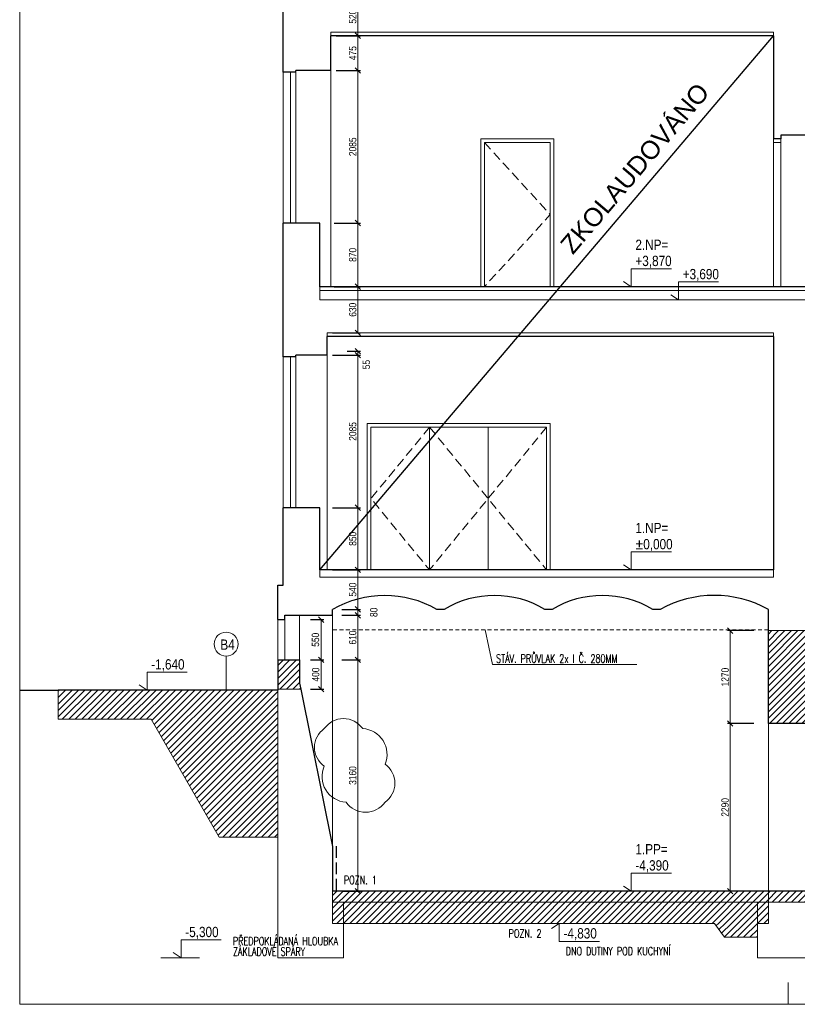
# Model space of a CAD drawing. Header units: millimetres. Extents: x -300958 to -108039, y 30118 to 292543.
# Tile 2 of 256: x -268233 to -257608, y 38432 to 51888. Entities that reach past the tile are written whole.
import ezdxf

# ---------------------------------------------------------------- set-up
doc = ezdxf.new("R2010")
doc.units = ezdxf.units.MM
doc.header["$MEASUREMENT"] = 0
for name, pattern in [('DGN Style 2', [879.857395, 527.914437, -351.942958]), ('DGN Style 3', [888.558256, 634.684469, -253.873788]), ('HIDDEN', [0.375, 0.25, -0.125])]:
    doc.linetypes.add(name, pattern=pattern)
doc.layers.get('0').update_dxf_attribs({"lineweight": 13})
doc.layers.get('Defpoints').update_dxf_attribs({"color": 3, "lineweight": 13})
for name, color, linetype, lineweight in [('BOURÁNÍ', 40, 'Continuous', 13), ('dims', 7, 'Continuous', 9), ('ETAPY', 7, 'Continuous', 0), ('legenda', 7, 'Continuous', 13), ('Materiály', 1, 'Continuous', 13), ('popis', 7, 'Continuous', 9), ('RAMECEK', 7, 'Continuous', 0), ('tenka', 7, 'Continuous', 13), ('výškové kóty', 7, 'Continuous', 13), ('walls', 7, 'Continuous', 13)]:
    doc.layers.add(name, color=color, linetype=linetype, lineweight=lineweight)
doc.styles.add('GENERATED_STYLE_8', font='arial.ttf')
doc.styles.add('STYLE-0', font='ARIALN.TTF')
doc.styles.add('Style-Arial', font='arial.ttf')
doc.dimstyles.new('arch', dxfattribs={"dimscale": 50, "dimtxt": 2.5, "dimasz": 2.5, "dimexe": 1.25, "dimexo": 0.9, "dimtad": 1, "dimdec": 0, "dimtxsty": 'STYLE-0', "dimblk": 'ARCHTICK', "dimcen": 2.5, "dimadec": 0, "dimazin": 0, "dimtfac": 1, "dimtdec": 0, "dimtmove": 2, "dimatfit": 3, "dimldrblk": 'ARCHTICK', "dimfxl": 0, "dimarcsym": 0})

# ---------------------------------------------------------------- blocks, each defined once
blk = doc.blocks.new('_ArchTick')
at = {"color": 0, "linetype": 'ByBlock', "flags": 128}
blk.add_lwpolyline([(-0.5, -0.5), (0.5, 0.5)], dxfattribs=at)
blk = doc.blocks.new('*D749')
at = {"layer": 'Defpoints', "color": 0, "linetype": 'Continuous'}
for p in [(-263832, 52189), (-263983, 51669), (-263613, 51669)]:
    blk.add_point(p, dxfattribs=at)
at = {"layer": 'dims', "color": 0, "linetype": 'Continuous', "lineweight": -2}
for p, q in [((-263757, 52189), (-263575, 52189)), ((-263908, 51669), (-263575, 51669))]:
    blk.add_line(p, q, dxfattribs=at)
at = {"layer": 'dims', "linetype": 'Continuous', "lineweight": 0}
blk.add_line((-263613, 52189), (-263613, 51669), dxfattribs=at)
at = {"layer": 'dims', "linetype": 'Continuous', "lineweight": 0, "xscale": 75, "yscale": 75, "zscale": 75}
for p, rotation in [((-263613, 52189), 90), ((-263613, 51669), 270)]:
    blk.add_blockref('_ArchTick', p, dxfattribs=dict(at, rotation=rotation))
at = {"layer": 'dims', "color": 0, "linetype": 'Continuous', "insert": (-263682, 51929), "char_height": 100, "attachment_point": 5, "rotation": 90, "style": 'STYLE-0'}
blk.add_mtext('520', dxfattribs=at)
blk = doc.blocks.new('*D750')
at = {"layer": 'Defpoints', "color": 0, "linetype": 'Continuous'}
for p in [(-263832, 51669), (-263983, 51194), (-263613, 51194)]:
    blk.add_point(p, dxfattribs=at)
at = {"layer": 'dims', "color": 0, "linetype": 'Continuous', "lineweight": -2}
for p, q in [((-263757, 51669), (-263575, 51669)), ((-263908, 51194), (-263575, 51194))]:
    blk.add_line(p, q, dxfattribs=at)
at = {"layer": 'dims', "linetype": 'Continuous', "lineweight": 0}
blk.add_line((-263613, 51669), (-263613, 51194), dxfattribs=at)
at = {"layer": 'dims', "linetype": 'Continuous', "lineweight": 0, "xscale": 75, "yscale": 75, "zscale": 75}
for p, rotation in [((-263613, 51669), 90), ((-263613, 51194), 270)]:
    blk.add_blockref('_ArchTick', p, dxfattribs=dict(at, rotation=rotation))
at = {"layer": 'dims', "color": 0, "linetype": 'Continuous', "insert": (-263682, 51431), "char_height": 100, "attachment_point": 5, "rotation": 90, "style": 'STYLE-0'}
blk.add_mtext('475', dxfattribs=at)
blk = doc.blocks.new('*D751')
at = {"layer": 'Defpoints', "color": 0, "linetype": 'Continuous'}
for p in [(-263832, 51194), (-264010, 49109), (-263613, 49109)]:
    blk.add_point(p, dxfattribs=at)
at = {"layer": 'dims', "color": 0, "linetype": 'Continuous', "lineweight": -2}
for p, q in [((-263757, 51194), (-263575, 51194)), ((-263935, 49109), (-263575, 49109))]:
    blk.add_line(p, q, dxfattribs=at)
at = {"layer": 'dims', "linetype": 'Continuous', "lineweight": 0}
blk.add_line((-263613, 51194), (-263613, 49109), dxfattribs=at)
at = {"layer": 'dims', "linetype": 'Continuous', "lineweight": 0, "xscale": 75, "yscale": 75, "zscale": 75}
for p, rotation in [((-263613, 51194), 90), ((-263613, 49109), 270)]:
    blk.add_blockref('_ArchTick', p, dxfattribs=dict(at, rotation=rotation))
at = {"layer": 'dims', "color": 0, "linetype": 'Continuous', "insert": (-263682, 50151), "char_height": 100, "attachment_point": 5, "rotation": 90, "style": 'STYLE-0'}
blk.add_mtext('2085', dxfattribs=at)
blk = doc.blocks.new('*D752')
at = {"layer": 'Defpoints', "color": 0, "linetype": 'Continuous'}
for p in [(-263832, 49109), (-264010, 48239), (-263613, 48239)]:
    blk.add_point(p, dxfattribs=at)
at = {"layer": 'dims', "color": 0, "linetype": 'Continuous', "lineweight": -2}
for p, q in [((-263757, 49109), (-263575, 49109)), ((-263935, 48239), (-263575, 48239))]:
    blk.add_line(p, q, dxfattribs=at)
at = {"layer": 'dims', "linetype": 'Continuous', "lineweight": 0}
blk.add_line((-263613, 49109), (-263613, 48239), dxfattribs=at)
at = {"layer": 'dims', "linetype": 'Continuous', "lineweight": 0, "xscale": 75, "yscale": 75, "zscale": 75}
for p, rotation in [((-263613, 49109), 90), ((-263613, 48239), 270)]:
    blk.add_blockref('_ArchTick', p, dxfattribs=dict(at, rotation=rotation))
at = {"layer": 'dims', "color": 0, "linetype": 'Continuous', "insert": (-263682, 48674), "char_height": 100, "attachment_point": 5, "rotation": 90, "style": 'STYLE-0'}
blk.add_mtext('870', dxfattribs=at)
blk = doc.blocks.new('*D753')
at = {"layer": 'Defpoints', "color": 0, "linetype": 'Continuous'}
for p in [(-263832, 48239), (-264033, 47609), (-263613, 47609)]:
    blk.add_point(p, dxfattribs=at)
at = {"layer": 'dims', "color": 0, "linetype": 'Continuous', "lineweight": -2}
for p, q in [((-263757, 48239), (-263575, 48239)), ((-263958, 47609), (-263575, 47609))]:
    blk.add_line(p, q, dxfattribs=at)
at = {"layer": 'dims', "linetype": 'Continuous', "lineweight": 0}
blk.add_line((-263613, 48239), (-263613, 47609), dxfattribs=at)
at = {"layer": 'dims', "linetype": 'Continuous', "lineweight": 0, "xscale": 75, "yscale": 75, "zscale": 75}
for p, rotation in [((-263613, 48239), 90), ((-263613, 47609), 270)]:
    blk.add_blockref('_ArchTick', p, dxfattribs=dict(at, rotation=rotation))
at = {"layer": 'dims', "color": 0, "linetype": 'Continuous', "insert": (-263682, 47924), "char_height": 100, "attachment_point": 5, "rotation": 90, "style": 'STYLE-0'}
blk.add_mtext('630', dxfattribs=at)
blk = doc.blocks.new('*D762')
at = {"layer": 'Defpoints', "color": 0, "linetype": 'Continuous'}
for p in [(-264033, 47304), (-263832, 47359), (-263613, 47304)]:
    blk.add_point(p, dxfattribs=at)
at = {"layer": 'dims', "color": 0, "linetype": 'Continuous', "lineweight": -2}
for p, q in [((-263958, 47304), (-263575, 47304)), ((-263757, 47359), (-263575, 47359))]:
    blk.add_line(p, q, dxfattribs=at)
at = {"layer": 'dims', "linetype": 'Continuous', "lineweight": 0}
blk.add_line((-263613, 47359), (-263613, 47304), dxfattribs=at)
at = {"layer": 'dims', "linetype": 'Continuous', "lineweight": 0, "xscale": 75, "yscale": 75, "zscale": 75}
for p, rotation in [((-263613, 47359), 90), ((-263613, 47304), 270)]:
    blk.add_blockref('_ArchTick', p, dxfattribs=dict(at, rotation=rotation))
at = {"layer": 'dims', "color": 0, "linetype": 'Continuous', "insert": (-263496, 47175), "char_height": 100, "attachment_point": 5, "rotation": 90, "style": 'STYLE-0'}
blk.add_mtext('55', dxfattribs=at)
blk = doc.blocks.new('*D763')
at = {"layer": 'Defpoints', "color": 0, "linetype": 'Continuous'}
for p in [(-263832, 47304), (-264033, 45219), (-263613, 45219)]:
    blk.add_point(p, dxfattribs=at)
at = {"layer": 'dims', "color": 0, "linetype": 'Continuous', "lineweight": -2}
for p, q in [((-263757, 47304), (-263575, 47304)), ((-263958, 45219), (-263575, 45219))]:
    blk.add_line(p, q, dxfattribs=at)
at = {"layer": 'dims', "linetype": 'Continuous', "lineweight": 0}
blk.add_line((-263613, 47304), (-263613, 45219), dxfattribs=at)
at = {"layer": 'dims', "linetype": 'Continuous', "lineweight": 0, "xscale": 75, "yscale": 75, "zscale": 75}
for p, rotation in [((-263613, 47304), 90), ((-263613, 45219), 270)]:
    blk.add_blockref('_ArchTick', p, dxfattribs=dict(at, rotation=rotation))
at = {"layer": 'dims', "color": 0, "linetype": 'Continuous', "insert": (-263682, 46261), "char_height": 100, "attachment_point": 5, "rotation": 90, "style": 'STYLE-0'}
blk.add_mtext('2085', dxfattribs=at)
blk = doc.blocks.new('*D764')
at = {"layer": 'Defpoints', "color": 0, "linetype": 'Continuous'}
for p in [(-263832, 45219), (-264033, 44369), (-263613, 44369)]:
    blk.add_point(p, dxfattribs=at)
at = {"layer": 'dims', "color": 0, "linetype": 'Continuous', "lineweight": -2}
for p, q in [((-263757, 45219), (-263575, 45219)), ((-263958, 44369), (-263575, 44369))]:
    blk.add_line(p, q, dxfattribs=at)
at = {"layer": 'dims', "linetype": 'Continuous', "lineweight": 0}
blk.add_line((-263613, 45219), (-263613, 44369), dxfattribs=at)
at = {"layer": 'dims', "linetype": 'Continuous', "lineweight": 0, "xscale": 75, "yscale": 75, "zscale": 75}
for p, rotation in [((-263613, 45219), 90), ((-263613, 44369), 270)]:
    blk.add_blockref('_ArchTick', p, dxfattribs=dict(at, rotation=rotation))
at = {"layer": 'dims', "color": 0, "linetype": 'Continuous', "insert": (-263682, 44794), "char_height": 100, "attachment_point": 5, "rotation": 90, "style": 'STYLE-0'}
blk.add_mtext('850', dxfattribs=at)
blk = doc.blocks.new('*D765')
at = {"layer": 'Defpoints', "color": 0, "linetype": 'Continuous'}
for p in [(-263832, 44369), (-263908, 43829), (-263613, 43829)]:
    blk.add_point(p, dxfattribs=at)
at = {"layer": 'dims', "color": 0, "linetype": 'Continuous', "lineweight": -2}
for p, q in [((-263757, 44369), (-263575, 44369)), ((-263833, 43829), (-263575, 43829))]:
    blk.add_line(p, q, dxfattribs=at)
at = {"layer": 'dims', "linetype": 'Continuous', "lineweight": 0}
blk.add_line((-263613, 44369), (-263613, 43829), dxfattribs=at)
at = {"layer": 'dims', "linetype": 'Continuous', "lineweight": 0, "xscale": 75, "yscale": 75, "zscale": 75}
for p, rotation in [((-263613, 44369), 90), ((-263613, 43829), 270)]:
    blk.add_blockref('_ArchTick', p, dxfattribs=dict(at, rotation=rotation))
at = {"layer": 'dims', "color": 0, "linetype": 'Continuous', "insert": (-263682, 44099), "char_height": 100, "attachment_point": 5, "rotation": 90, "style": 'STYLE-0'}
blk.add_mtext('540', dxfattribs=at)
blk = doc.blocks.new('*D766')
at = {"layer": 'Defpoints', "color": 0, "linetype": 'Continuous'}
for p in [(-263908, 43749), (-263832, 43829), (-263613, 43749)]:
    blk.add_point(p, dxfattribs=at)
at = {"layer": 'dims', "color": 0, "linetype": 'Continuous', "lineweight": -2}
for p, q in [((-263833, 43749), (-263575, 43749)), ((-263757, 43829), (-263575, 43829))]:
    blk.add_line(p, q, dxfattribs=at)
at = {"layer": 'dims', "linetype": 'Continuous', "lineweight": 0}
blk.add_line((-263613, 43829), (-263613, 43749), dxfattribs=at)
at = {"layer": 'dims', "linetype": 'Continuous', "lineweight": 0, "xscale": 75, "yscale": 75, "zscale": 75}
for p, rotation in [((-263613, 43829), 90), ((-263613, 43749), 270)]:
    blk.add_blockref('_ArchTick', p, dxfattribs=dict(at, rotation=rotation))
at = {"layer": 'dims', "color": 0, "linetype": 'Continuous', "insert": (-263394, 43789), "char_height": 100, "attachment_point": 5, "rotation": 90, "style": 'STYLE-0'}
blk.add_mtext('80', dxfattribs=at)
blk = doc.blocks.new('*D767')
at = {"layer": 'Defpoints', "color": 0, "linetype": 'Continuous'}
for p in [(-263832, 43749), (-263908, 43139), (-263613, 43139)]:
    blk.add_point(p, dxfattribs=at)
at = {"layer": 'dims', "color": 0, "linetype": 'Continuous', "lineweight": -2}
for p, q in [((-263757, 43749), (-263575, 43749)), ((-263833, 43139), (-263575, 43139))]:
    blk.add_line(p, q, dxfattribs=at)
at = {"layer": 'dims', "linetype": 'Continuous', "lineweight": 0}
blk.add_line((-263613, 43749), (-263613, 43139), dxfattribs=at)
at = {"layer": 'dims', "linetype": 'Continuous', "lineweight": 0, "xscale": 75, "yscale": 75, "zscale": 75}
for p, rotation in [((-263613, 43749), 90), ((-263613, 43139), 270)]:
    blk.add_blockref('_ArchTick', p, dxfattribs=dict(at, rotation=rotation))
at = {"layer": 'dims', "color": 0, "linetype": 'Continuous', "insert": (-263682, 43444), "char_height": 100, "attachment_point": 5, "rotation": 90, "style": 'STYLE-0'}
blk.add_mtext('610', dxfattribs=at)
blk = doc.blocks.new('*D768')
at = {"layer": 'Defpoints', "color": 0, "linetype": 'Continuous'}
for p in [(-263832, 43139), (-263908, 39979), (-263613, 39979)]:
    blk.add_point(p, dxfattribs=at)
at = {"layer": 'dims', "color": 0, "linetype": 'Continuous', "lineweight": -2}
for p, q in [((-263757, 43139), (-263575, 43139)), ((-263833, 39979), (-263575, 39979))]:
    blk.add_line(p, q, dxfattribs=at)
at = {"layer": 'dims', "linetype": 'Continuous', "lineweight": 0}
blk.add_line((-263613, 43139), (-263613, 39979), dxfattribs=at)
at = {"layer": 'dims', "linetype": 'Continuous', "lineweight": 0, "xscale": 75, "yscale": 75, "zscale": 75}
for p, rotation in [((-263613, 43139), 90), ((-263613, 39979), 270)]:
    blk.add_blockref('_ArchTick', p, dxfattribs=dict(at, rotation=rotation))
at = {"layer": 'dims', "color": 0, "linetype": 'Continuous', "insert": (-263682, 41559), "char_height": 100, "attachment_point": 5, "rotation": 90, "style": 'STYLE-0'}
blk.add_mtext('3160', dxfattribs=at)
blk = doc.blocks.new('*D797')
at = {"layer": 'Defpoints', "color": 0, "linetype": 'Continuous'}
for p in [(-258127, 42269), (-258524, 39979), (-258127, 39979)]:
    blk.add_point(p, dxfattribs=at)
at = {"layer": 'dims', "color": 0, "linetype": 'Continuous', "lineweight": -2}
for p, q in [((-258202, 42269), (-258561, 42269)), ((-258202, 39979), (-258561, 39979))]:
    blk.add_line(p, q, dxfattribs=at)
at = {"layer": 'dims', "linetype": 'Continuous', "lineweight": 0}
blk.add_line((-258524, 42269), (-258524, 39979), dxfattribs=at)
at = {"layer": 'dims', "linetype": 'Continuous', "lineweight": 0, "xscale": 75, "yscale": 75, "zscale": 75}
for p, rotation in [((-258524, 42269), 90), ((-258524, 39979), 270)]:
    blk.add_blockref('_ArchTick', p, dxfattribs=dict(at, rotation=rotation))
at = {"layer": 'dims', "color": 0, "linetype": 'Continuous', "insert": (-258594, 41124), "char_height": 100, "attachment_point": 5, "rotation": 90, "style": 'STYLE-0'}
blk.add_mtext('2290', dxfattribs=at)
blk = doc.blocks.new('*D809')
at = {"layer": 'Defpoints', "color": 0, "linetype": 'Continuous'}
for p in [(-264332, 43139), (-264333, 42739), (-264113, 42739)]:
    blk.add_point(p, dxfattribs=at)
at = {"layer": 'dims', "color": 0, "linetype": 'Continuous', "lineweight": -2}
for p, q in [((-264257, 43139), (-264075, 43139)), ((-264258, 42739), (-264075, 42739))]:
    blk.add_line(p, q, dxfattribs=at)
at = {"layer": 'dims', "linetype": 'Continuous', "lineweight": 0}
blk.add_line((-264113, 43139), (-264113, 42739), dxfattribs=at)
at = {"layer": 'dims', "linetype": 'Continuous', "lineweight": 0, "xscale": 75, "yscale": 75, "zscale": 75}
for p, rotation in [((-264113, 43139), 90), ((-264113, 42739), 270)]:
    blk.add_blockref('_ArchTick', p, dxfattribs=dict(at, rotation=rotation))
at = {"layer": 'dims', "color": 0, "linetype": 'Continuous', "insert": (-264188, 42939), "char_height": 100, "attachment_point": 5, "rotation": 90, "style": 'STYLE-0'}
blk.add_mtext('400', dxfattribs=at)
blk = doc.blocks.new('*D810')
at = {"layer": 'Defpoints', "color": 0, "linetype": 'Continuous'}
for p in [(-264332, 43689), (-264333, 43139), (-264113, 43139)]:
    blk.add_point(p, dxfattribs=at)
at = {"layer": 'dims', "color": 0, "linetype": 'Continuous', "lineweight": -2}
for p, q in [((-264257, 43689), (-264075, 43689)), ((-264258, 43139), (-264075, 43139))]:
    blk.add_line(p, q, dxfattribs=at)
at = {"layer": 'dims', "linetype": 'Continuous', "lineweight": 0}
blk.add_line((-264113, 43689), (-264113, 43139), dxfattribs=at)
at = {"layer": 'dims', "linetype": 'Continuous', "lineweight": 0, "xscale": 75, "yscale": 75, "zscale": 75}
for p, rotation in [((-264113, 43689), 90), ((-264113, 43139), 270)]:
    blk.add_blockref('_ArchTick', p, dxfattribs=dict(at, rotation=rotation))
at = {"layer": 'dims', "color": 0, "linetype": 'Continuous', "insert": (-264191, 43414), "char_height": 100, "attachment_point": 5, "rotation": 90, "style": 'STYLE-0'}
blk.add_mtext('550', dxfattribs=at)
blk = doc.blocks.new('*D891')
at = {"layer": 'Defpoints', "color": 0, "linetype": 'Continuous'}
for p in [(-258127, 43539), (-258524, 42269), (-258127, 42269)]:
    blk.add_point(p, dxfattribs=at)
at = {"layer": 'dims', "color": 0, "linetype": 'Continuous', "lineweight": -2}
for p, q in [((-258202, 43539), (-258561, 43539)), ((-258202, 42269), (-258561, 42269))]:
    blk.add_line(p, q, dxfattribs=at)
at = {"layer": 'dims', "linetype": 'Continuous', "lineweight": 0}
blk.add_line((-258524, 43539), (-258524, 42269), dxfattribs=at)
at = {"layer": 'dims', "linetype": 'Continuous', "lineweight": 0, "xscale": 75, "yscale": 75, "zscale": 75}
for p, rotation in [((-258524, 43539), 90), ((-258524, 42269), 270)]:
    blk.add_blockref('_ArchTick', p, dxfattribs=dict(at, rotation=rotation))
at = {"layer": 'dims', "color": 0, "linetype": 'Continuous', "insert": (-258594, 42904), "char_height": 100, "attachment_point": 5, "rotation": 90, "style": 'STYLE-0'}
blk.add_mtext('1270', dxfattribs=at)

msp = doc.modelspace()

# ---------------------------------------------------------------- hatches: boundary and pattern name
at = {"layer": 'BOURÁNÍ', "linetype": 'Continuous'}
h = msp.add_hatch(dxfattribs=at)
h.set_pattern_fill('ANSI31', color=256, scale=500, style=0)
h.paths.add_polyline_path([(-257372.6, 43538.8), (-258002.6, 43538.8), (-258002.6, 42268.8), (-257462.6, 42268.8), (-257462.6, 42028.8), (-257372.6, 42028.8)])
h = msp.add_hatch(dxfattribs=at)
h.set_pattern_fill('ANSI31', color=256, scale=500, style=0)
h.paths.add_polyline_path([(-264407.6, 43138.8), (-264707.6, 43138.8), (-264707.6, 42738.8), (-264391.4, 42738.8), (-264407.6, 42818.8)])
h = msp.add_hatch(dxfattribs=at)
h.set_pattern_fill('ANSI31', color=256, scale=500, style=0)
h.paths.add_polyline_path([(-265507.6, 40718.8), (-264707.6, 40718.8), (-264707.6, 42725.8), (-267707.6, 42725.8), (-267707.6, 42327.5), (-266436.4, 42327.5)])
h = msp.add_hatch(dxfattribs=at)
h.set_pattern_fill('ANSI31', color=256, scale=500, style=0)
h.paths.add_polyline_path([(-250882.6, 40648.8), (-250882.6, 40798.8), (-251632.6, 40798.8), (-255162.6, 40798.8), (-255162.6, 40640.8), (-255462.6, 40640.8), (-255462.6, 40518.8), (-255462.6, 40482.8), (-255762.6, 40482.8), (-255762.6, 40324.8), (-256062.6, 40324.8), (-256062.6, 40198.8), (-256062.6, 40166.8), (-256362.6, 40166.8), (-256362.6, 40008.8), (-257372.6, 40008.8), (-257372.6, 39828.8), (-257222.6, 39828.8), (-257222.6, 39348.8), (-255012.6, 39348.8), (-254512.6, 39848.8), (-254512.6, 40648.8)])
h.paths.add_polyline_path([(-258002.6, 39978.8), (-258002.6, 39828.8), (-257372.6, 39828.8), (-257372.6, 40008.8), (-257462.6, 40008.8), (-257462.6, 39978.8)])
h.paths.add_polyline_path([(-258152.6, 39348.8), (-258152.6, 39538.8), (-258736.8, 39538.8), (-258602.6, 39348.8)])
h = msp.add_hatch(dxfattribs=at)
h.set_pattern_fill('ANSI31', color=256, scale=500, style=0)
h.paths.add_polyline_path([(-258002.6, 39828.8), (-258002.6, 39978.8), (-263957.6, 39978.8), (-263957.6, 39828.8)])
h.paths.add_polyline_path([(-258152.6, 39538.8), (-258002.6, 39538.8), (-258002.6, 39828.8), (-258152.6, 39828.8)])
h.paths.add_polyline_path([(-258152.6, 39538.8), (-258152.6, 39828.8), (-263807.6, 39828.8), (-263807.6, 39538.8)])
h.paths.add_polyline_path([(-263807.6, 39828.8), (-263957.6, 39828.8), (-263957.6, 39538.8), (-263807.6, 39538.8)])

# ---------------------------------------------------------------- linework, layer by layer
for p, q in [((-264532.6, 51168.8), (-264532.6, 49108.8)), ((-264457.6, 51168.8), (-264457.6, 49108.8)), ((-264532.6, 47278.8), (-264532.6, 45218.8)), ((-264457.6, 47278.8), (-264457.6, 45218.8)), ((-264707.6, 43688.8), (-264707.6, 43138.8)), ((-264607.6, 43688.8), (-264607.6, 43138.8))]:
    msp.add_line(p, q, dxfattribs=at)
at = {"layer": 'BOURÁNÍ', "linetype": 'Continuous', "lineweight": 30}
for p, q in [((-258002.6, 42268.8), (-258002.6, 43538.8)), ((-264707.6, 43138.8), (-264707.6, 42725.8)), ((-264707.6, 43138.8), (-264407.6, 43138.8)), ((-264407.6, 43138.8), (-264407.6, 42988.8)), ((-264407.6, 43138.8), (-264407.6, 42818.8)), ((-264407.6, 42818.8), (-264391.4, 42738.8)), ((-264707.6, 42725.8), (-267707.6, 42725.8)), ((-257462.6, 42268.8), (-258002.6, 42268.8))]:
    msp.add_line(p, q, dxfattribs=at)
at = {"layer": 'BOURÁNÍ', "linetype": 'DGN Style 3', "lineweight": 30, "ltscale": 0.25}
msp.add_line((-263907.6, 40591.3), (-263907.6, 39978.8), dxfattribs=at)
at = {"layer": 'ETAPY', "linetype": 'Continuous', "lineweight": 30}
msp.add_line((-264132.6, 44368.8), (-257932.6, 51668.8), dxfattribs=at)
at = {"layer": 'legenda', "linetype": 'Continuous', "lineweight": 0}
msp.add_line((-265411.8, 43191.4), (-265411.8, 42725.8), dxfattribs=at)
msp.add_circle((-265411.8, 43355.2), 163.8, dxfattribs=at)
at = {"layer": 'Materiály', "linetype": 'Continuous', "lineweight": 0}
for p, q in [((-257932.6, 51718.8), (-263982.6, 51718.8)), ((-263982.6, 51718.8), (-263982.6, 51668.8))]:
    msp.add_line(p, q, dxfattribs=at)
at = {"layer": 'popis', "flags": 128}
msp.add_lwpolyline([(-259800.9, 43076.7), (-261770.9, 43076.7), (-261872.2, 43548.8), (-261872.2, 43548.8)], dxfattribs=at)
at = {"layer": 'RAMECEK', "linetype": 'Continuous', "lineweight": 0}
msp.add_line((-257732.6, 38432.5), (-257732.6, 38732.5), dxfattribs=at)
at = {"layer": 'RAMECEK', "linetype": 'Continuous', "lineweight": 0, "flags": 128}
msp.add_lwpolyline([(-268232.6, 38432.5), (-236732.6, 38432.5), (-236732.6, 63182.5), (-268232.6, 63182.5)], close=True, dxfattribs=at)
at = {"layer": 'tenka', "linetype": 'Continuous'}
for p, q in [((-257932.6, 51718.8), (-263982.6, 51718.8)), ((-263982.6, 51718.8), (-263982.6, 51668.8)), ((-257932.6, 51668.8), (-257932.6, 51718.8)), ((-264632.6, 51168.8), (-264632.6, 49108.8)), ((-263982.6, 51193.8), (-263982.6, 48238.8)), ((-261932.6, 50258.8), (-260932.6, 50258.8)), ((-261932.6, 50258.8), (-261932.6, 48238.8)), ((-261882.6, 50208.8), (-260982.6, 50208.8)), ((-261882.6, 50208.8), (-261882.6, 48238.8)), ((-260982.6, 50208.8), (-260982.6, 48238.8)), ((-260932.6, 50258.8), (-260932.6, 48238.8)), ((-257932.6, 50258.8), (-257932.6, 48238.8)), ((-257832.6, 50258.8), (-257832.6, 48238.8)), ((-257932.6, 47608.8), (-264032.6, 47608.8)), ((-264032.6, 47558.8), (-264032.6, 47608.8)), ((-257932.6, 47558.8), (-257932.6, 47608.8)), ((-264632.6, 47278.8), (-264632.6, 45218.8)), ((-264032.6, 47303.8), (-264032.6, 44368.8)), ((-263482.6, 46368.8), (-263482.6, 44368.8)), ((-260982.6, 46368.8), (-263482.6, 46368.8)), ((-261032.6, 46318.8), (-263432.6, 46318.8)), ((-263432.6, 46318.8), (-263432.6, 44368.8)), ((-262632.6, 46318.8), (-262632.6, 44368.8)), ((-261832.6, 46318.8), (-261832.6, 44368.8)), ((-261032.6, 46318.8), (-261032.6, 44368.8)), ((-260982.6, 46368.8), (-260982.6, 44368.8)), ((-257932.6, 44368.8), (-257932.6, 44268.8)), ((-264407.6, 43138.8), (-264407.6, 43748.8)), ((-263957.6, 40588.8), (-263957.6, 43748.8)), ((-257372.6, 43538.8), (-258002.6, 43538.8)), ((-267707.6, 42327.5), (-267707.6, 42725.8)), ((-264707.6, 42738.8), (-264391.4, 42738.8)), ((-264707.6, 42725.8), (-264707.6, 39068.8)), ((-266436.4, 42327.5), (-267707.6, 42327.5)), ((-265507.6, 40718.8), (-266436.4, 42327.5)), ((-258002.6, 39978.8), (-258002.6, 42268.8)), ((-264707.6, 40718.8), (-265507.6, 40718.8)), ((-263957.6, 39978.8), (-263957.6, 39828.8)), ((-263957.6, 39978.8), (-263957.6, 39538.8)), ((-258002.6, 39978.8), (-258002.6, 39828.8)), ((-258002.6, 39978.8), (-258002.6, 39538.8)), ((-257222.6, 39828.8), (-263957.6, 39828.8)), ((-263807.6, 39828.8), (-263807.6, 39068.8)), ((-258152.6, 39828.8), (-258152.6, 39068.8)), ((-258736.8, 39538.8), (-263957.6, 39538.8)), ((-258602.6, 39348.8), (-258736.8, 39538.8)), ((-258002.6, 39538.8), (-258152.6, 39538.8)), ((-258602.6, 39348.8), (-258152.6, 39348.8)), ((-263807.6, 39068.8), (-264707.6, 39068.8)), ((-257222.6, 39068.8), (-258152.6, 39068.8))]:
    msp.add_line(p, q, dxfattribs=at)
at = {"layer": 'tenka', "linetype": 'Continuous', "lineweight": 0}
for p, q in [((-257832.6, 50208.8), (-257932.6, 50208.8)), ((-264132.6, 48238.8), (-264132.6, 48058.8)), ((-250582.6, 48188.8), (-264132.6, 48188.8)), ((-250582.6, 48058.8), (-264132.6, 48058.8)), ((-264132.6, 44368.8), (-264132.6, 44268.8)), ((-257932.6, 44268.8), (-264132.6, 44268.8))]:
    msp.add_line(p, q, dxfattribs=at)
at = {"layer": 'tenka', "linetype": 'DGN Style 2', "ltscale": 0.1}
msp.add_line((-258002.6, 43548.8), (-263957.6, 43548.8), dxfattribs=at)
at = {"layer": 'tenka', "linetype": 'HIDDEN', "ltscale": 500, "flags": 128}
for points in [[(-261882.6, 50208.8), (-260982.6, 49223.8), (-261882.6, 48238.8)], [(-262632.6, 46318.8), (-263432.6, 45343.8), (-262632.6, 44368.8)], [(-262632.6, 46318.8), (-261832.6, 45343.8), (-262632.6, 44368.8)], [(-261032.6, 46318.8), (-261832.6, 45343.8), (-261032.6, 44368.8)]]:
    msp.add_lwpolyline(points, dxfattribs=at)
at = {"layer": 'tenka', "linetype": 'Continuous', "flags": 128}
msp.add_lwpolyline([(-263772.8, 41194.6, 0.5205671), (-263240.7, 41194.6, 0.5205671), (-263240.7, 41713.3, 0.5205671), (-263545.7, 42199.5, 0.5205671), (-264071.3, 42199.5, 0.5205671), (-264071.3, 41687.4, 0.5205671)], format="xyb", close=True, dxfattribs=at)
at = {"layer": 'výškové kóty', "linetype": 'DGN Style 2', "lineweight": 0}
msp.add_line((-266301.9, 39068.8), (-265753.2, 39068.8), dxfattribs=at)
at = {"layer": 'výškové kóty', "linetype": 'Continuous', "lineweight": 0, "flags": 128}
for points in [[(-259328.8, 48484.2), (-259877.5, 48484.2), (-259877.5, 48238.8), (-259983.9, 48309.2)], [(-258682.5, 48304.2), (-259231.2, 48304.2), (-259231.2, 48058.8), (-259337.6, 48129.2)], [(-259328.8, 44614.2), (-259877.5, 44614.2), (-259877.5, 44368.8), (-259983.9, 44439.2)], [(-265944.1, 42971.2), (-266492.8, 42971.2), (-266492.8, 42725.8), (-266599.2, 42796.2)], [(-259328.8, 40224.2), (-259877.5, 40224.2), (-259877.5, 39978.8), (-259983.9, 40049.2)], [(-260310.8, 39289.8), (-260859.5, 39289.8), (-260859.5, 39538.8), (-260965.9, 39468.3)], [(-265478.8, 39314.2), (-266027.5, 39314.2), (-266027.5, 39068.8), (-266134, 39139.2)]]:
    msp.add_lwpolyline(points, dxfattribs=at)
at = {"layer": 'walls', "linetype": 'Continuous', "lineweight": 30}
for p, q in [((-264632.6, 51168.8), (-264632.6, 52798.8)), ((-263982.6, 51193.8), (-263982.6, 51668.8)), ((-257932.6, 51668.8), (-263982.6, 51668.8)), ((-257932.6, 51668.8), (-257932.6, 50258.8)), ((-264457.6, 51168.8), (-264632.6, 51168.8)), ((-263982.6, 51193.8), (-264457.6, 51193.8)), ((-264457.6, 51168.8), (-264457.6, 51193.8)), ((-257832.6, 50258.8), (-257932.6, 50258.8)), ((-257412.6, 50308.8), (-257832.6, 50308.8)), ((-257832.6, 50308.8), (-257832.6, 50258.8)), ((-264632.6, 47278.8), (-264632.6, 49108.8)), ((-264132.6, 49108.8), (-264632.6, 49108.8)), ((-264132.6, 48238.8), (-264132.6, 49108.8)), ((-250732.6, 48238.8), (-264132.6, 48238.8)), ((-264032.6, 47303.8), (-264032.6, 47558.8)), ((-257932.6, 47558.8), (-264032.6, 47558.8)), ((-257932.6, 47558.8), (-257932.6, 44368.8)), ((-264457.6, 47278.8), (-264632.6, 47278.8)), ((-264032.6, 47303.8), (-264457.6, 47303.8)), ((-264457.6, 47278.8), (-264457.6, 47303.8)), ((-264632.6, 44158.8), (-264632.6, 45218.8)), ((-264132.6, 45218.8), (-264632.6, 45218.8)), ((-264132.6, 44368.8), (-264132.6, 45218.8)), ((-257932.6, 44368.8), (-264132.6, 44368.8)), ((-264707.6, 44158.8), (-264632.6, 44158.8)), ((-264707.6, 43688.8), (-264707.6, 44158.8)), ((-264607.6, 43748.8), (-263957.6, 43748.8)), ((-264607.6, 43688.8), (-264607.6, 43748.8)), ((-263957.6, 43748.8), (-263957.6, 43828.8)), ((-262432.6, 43828.8), (-262532.6, 43828.8)), ((-260957.6, 43828.8), (-261057.6, 43828.8)), ((-259482.6, 43828.8), (-259582.6, 43828.8)), ((-258002.6, 43538.8), (-258002.6, 43828.8)), ((-264707.6, 43688.8), (-264607.6, 43688.8)), ((-268232.6, 42725.8), (-267707.6, 42725.8)), ((-264391.4, 42738.8), (-263957.6, 40588.8)), ((-263957.6, 40588.8), (-263957.6, 39978.8)), ((-257462.6, 39978.8), (-263957.6, 39978.8))]:
    msp.add_line(p, q, dxfattribs=at)
for centre, radius, start, end in [((-263245.1, 42587.8), 1430.9, 60.13717, 119.86283), ((-261745.1, 42681.6), 1337.4, 59.06609, 120.93391), ((-260270.1, 42681.6), 1337.4, 59.06609, 120.93391), ((-258742.6, 42491.9), 1528.1, 61.03501, 118.96499)]:
    msp.add_arc(centre, radius, start, end, dxfattribs=at)

# ---------------------------------------------------------------- texts
at = {"layer": 'ETAPY', "linetype": 'Continuous', "lineweight": 30, "insert": (-260865.4, 48828.6), "char_height": 250, "width": 3028.272, "attachment_point": 1, "rotation": 49.69219, "style": 'GENERATED_STYLE_8'}
msp.add_mtext('\\A1;ZKOLAUDOVÁNO', dxfattribs=at)
at = {"layer": 'legenda', "linetype": 'Continuous', "lineweight": 0, "insert": (-265490.6, 43417.9), "char_height": 140, "width": 1046.843, "attachment_point": 1, "style": 'STYLE-0'}
msp.add_mtext('B4', dxfattribs=at)
at = {"layer": 'legenda', "linetype": 'Continuous', "lineweight": 0, "char_height": 112, "attachment_point": 4, "rotation": 359.99884, "line_spacing_factor": 0.768246, "style": 'Style-Arial'}
for s, insert in [('{\\Fromans|c0;\\W0.71429;POZN. \\Fromans|c238;1}', (-263802.8, 40130.7)), ('{\\Fromans|c0;\\W0.71429;POZN. \\Fromans|c238;2}', (-261551.6, 39400.8))]:
    msp.add_mtext(s, dxfattribs=dict(at, insert=insert))
at = {"layer": 'popis', "linetype": 'Continuous', "char_height": 112, "attachment_point": 4, "rotation": 0.00116, "line_spacing_factor": 0.765173, "style": 'Style-Arial'}
for s, insert in [('{\\Fromans|c238;\\W0.71429;STÁV. PRŮVLAK 2x I Č. 280MM}', (-261723.6, 43157.1)), ('{\\Fromans|c238;\\W0.71429;PŘEDPOKLÁDANÁ HLOUBKA\\PZÁKLADOVÉ SPÁRY}', (-265318.9, 39224.5)), ('\\A1;{\\Fromans|c238;\\W0.7143; \\PDNO DUTINY POD KUCHYNÍ}', (-260771.7, 39230.9))]:
    msp.add_mtext(s, dxfattribs=dict(at, insert=insert))
at = {"layer": 'výškové kóty', "linetype": 'Continuous', "lineweight": 0, "char_height": 140, "width": 1046.843, "style": 'STYLE-0'}
for s, insert, attachment_point in [('2.NP=', (-259819.7, 48881.8), 1), ('+3,870', (-259819.7, 48661.1), 1), ('+3,690', (-259173.4, 48481.1), 1), ('1.NP=', (-259819.7, 45011.8), 1), ('±0,000', (-259819.7, 44791.1), 1), ('-1,640', (-266435, 43148.1), 1), ('1.PP=', (-259819.7, 40621.8), 1), ('-4,390', (-259819.7, 40401.1), 1), ('-5,300', (-265969.8, 39491.1), 1), ('-4,830', (-260801.7, 39306.3), 7)]:
    msp.add_mtext(s, dxfattribs=dict(at, insert=insert, attachment_point=attachment_point))

# ---------------------------------------------------------------- dimensions: what is measured, and where the dimension line sits
at = {"layer": 'dims', "linetype": 'Continuous'}
for base, p1, p2, picture, middle in [((-263612.6, 51668.8), (-263832, 52188.8), (-263982.6, 51668.8), '*D749', (-263682.4, 51928.8)), ((-263612.6, 51193.8), (-263832, 51668.8), (-263982.6, 51193.8), '*D750', (-263682.2, 51431.3)), ((-263612.6, 49108.8), (-263832, 51193.8), (-264009.6, 49108.8), '*D751', (-263682.4, 50151.3)), ((-263612.6, 48238.8), (-263832, 49108.8), (-264009.6, 48238.8), '*D752', (-263682.4, 48673.8)), ((-263612.6, 47608.8), (-263832, 48238.8), (-264032.6, 47608.8), '*D753', (-263682.4, 47923.8)), ((-263612.6, 45218.8), (-263832, 47303.8), (-264032.6, 45218.8), '*D763', (-263682.4, 46261.3)), ((-263612.6, 44368.8), (-263832, 45218.8), (-264032.6, 44368.8), '*D764', (-263682.4, 44793.8)), ((-263612.6, 43828.8), (-263832, 44368.8), (-263907.6, 43828.8), '*D765', (-263682.4, 44098.8)), ((-263612.6, 43748.8), (-263832, 43828.8), (-263907.6, 43748.8), '*D766', (-263393.8, 43788.8)), ((-263612.6, 43138.8), (-263832, 43748.8), (-263907.6, 43138.8), '*D767', (-263682.4, 43443.8)), ((-258523.9, 42268.8), (-258126.9, 43538.8), (-258126.9, 42268.8), '*D891', (-258593.7, 42903.8)), ((-263612.6, 39978.8), (-263832, 43138.8), (-263907.6, 39978.8), '*D768', (-263682.4, 41558.8)), ((-258523.9, 39978.8), (-258126.9, 42268.8), (-258126.9, 39978.8), '*D797', (-258593.7, 41123.8))]:
    dim = msp.add_linear_dim(base=base, p1=p1, p2=p2, angle=90, dimstyle='arch', override={"dimtxt": 2, "dimasz": 1.5, "dimexe": 0.75, "dimexo": 1.5, "dimgap": 0.375, "dimcen": 0.05, "dimclrd": 256, "dimlwd": 0}, dxfattribs=at)
    dim.commit()
    dim.dimension.update_dxf_attribs({"geometry": picture, "text_midpoint": middle})
for base, p1, p2, picture, middle in [((-263612.6, 47303.8), (-263832, 47358.8), (-264032.6, 47303.8), '*D762', (-263495.9, 47174.8)), ((-264113, 43138.8), (-264332.5, 43688.8), (-264333, 43138.8), '*D810', (-264191.3, 43413.8)), ((-264113, 42738.8), (-264332.5, 43138.8), (-264333, 42738.8), '*D809', (-264188, 42938.8))]:
    dim = msp.add_linear_dim(base=base, p1=p1, p2=p2, angle=90, dimstyle='arch', override={"dimtxt": 2, "dimasz": 1.5, "dimexe": 0.75, "dimexo": 1.5, "dimgap": 0.375, "dimcen": 0.05, "dimclrd": 256, "dimlwd": 0}, dxfattribs=at)
    dim.commit()
    dim.dimension.update_dxf_attribs({"geometry": picture, "text_midpoint": middle, "dimtype": 160})

doc.saveas('drawing.dxf')
